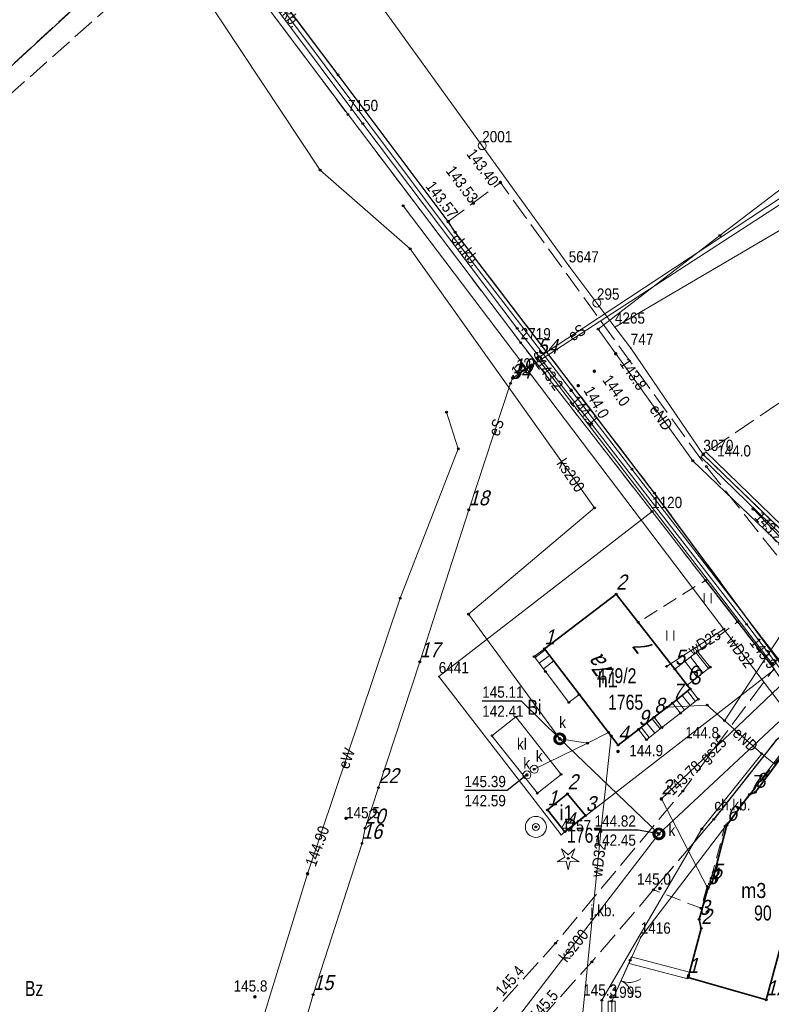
# Model space of a CAD drawing. Header units: metres. Extents: x 5548743 to 5556416, y 5707500 to 5714000.
# Tile 210 of 244: x 5554307 to 5554382, y 5710603 to 5710701. Entities that reach past the tile are written whole.
import ezdxf
from ezdxf.enums import TextEntityAlignment as Align

# ---------------------------------------------------------------- set-up
doc = ezdxf.new("R2010")
doc.units = ezdxf.units.M
for name, pattern in [('1.5_0.75', [2.25, 1.5, -0.75]), ('2.25_0.75', [3, 2.25, -0.75]), ('219-1000', [0]), ('otob_1000', [0])]:
    doc.linetypes.add(name, pattern=pattern)
doc.layers.get('0').update_dxf_attribs({"color": 2, "lineweight": 5})
doc.styles.get("Standard").update_dxf_attribs({"font": 'Working1250', "width": 0.75})
doc.linetypes.add('902-1000', pattern='A,5,0,[1,ksztalty.shx,S=1,R=0,X=0,Y=0],5', length=10)
doc.linetypes.add('otdn_1000', pattern='A,7,0,[21,ksztalty.shx,S=0.7,R=0,X=0,Y=0]', length=7)

# ---------------------------------------------------------------- blocks, each defined once
blk = doc.blocks.new('PUNKTBUD')
at = {"color": 0}
blk.add_circle((0, 0), 0.09, dxfattribs=at)
blk = doc.blocks.new('203')
at = {"linetype": 'Continuous', "lineweight": 0}
h = blk.add_hatch(color=0, dxfattribs=at)
edge = h.paths.add_edge_path()
edge.add_arc((0, 0), 0.09, 0, 360)
blk = doc.blocks.new('202')
at = {"color": 0, "linetype": 'Continuous', "lineweight": 0}
blk.add_circle((0, 0), 0.4, dxfattribs=at)
blk = doc.blocks.new('OK02')
at = {"color": 0, "linetype": 'Continuous', "lineweight": 0}
for centre, start, end in [((-2, 0), 0, 60), ((2, 0), 120, 180)]:
    blk.add_arc(centre, 2, start, end, dxfattribs=at)
blk = doc.blocks.new('PW01')
at = {"linetype": 'Continuous', "lineweight": 13}
h = blk.add_hatch(color=0, dxfattribs=at)
edge = h.paths.add_edge_path()
edge.add_arc((0, 0), 0.18, 0, 360)
blk = doc.blocks.new('US22')
at = {"color": 0, "linetype": 'Continuous', "lineweight": 0}
blk.add_circle((0, 0), 0.4, dxfattribs=at)
blk = doc.blocks.new('US13')
at = {"color": 0, "linetype": 'Continuous', "lineweight": 13}
for radius in [1.05, 0.35]:
    blk.add_circle((0, 0), radius, dxfattribs=at)
blk = doc.blocks.new('OP011')
at = {"linetype": 'Continuous', "lineweight": 13}
h = blk.add_hatch(color=0, dxfattribs=at)
edge = h.paths.add_edge_path()
edge.add_arc((0, 0), 0.1, 0, 360)
at = {"color": 0, "linetype": 'Continuous', "lineweight": 13}
for p, q in [((-1.099, -0.357), (-0.324, 0.105)), ((-0.324, 0.105), (-0.679, 0.935)), ((-0.679, 0.935), (0, 0.341)), ((0, 0.341), (0.679, 0.935)), ((0.679, 0.935), (0.324, 0.105)), ((0.324, 0.105), (1.099, -0.357)), ((-0.2, -0.275), (-1.099, -0.357)), ((-0.2, -0.275), (0, -1.155)), ((0, -1.155), (0.2, -0.275)), ((1.099, -0.357), (0.2, -0.275))]:
    blk.add_line(p, q, dxfattribs=at)
blk = doc.blocks.new('TU04')
at = {"color": 0, "linetype": 'Continuous', "lineweight": 13}
for p, q in [((0, 0), (0, 1)), ((0.7, 0), (0.7, 1))]:
    blk.add_line(p, q, dxfattribs=at)
blk = doc.blocks.new('PIKIETAW1891')
at = {"color": 0}
blk.add_circle((0, 0), 0.09, dxfattribs=at)

msp = doc.modelspace()

# ---------------------------------------------------------------- linework, layer by layer
at = {"layer": '218-kontur użytku gruntowego', "color": 3, "linetype": 'CONTINUOUS', "lineweight": 18, "flags": 128}
for points in [[(5554352.9, 5710688.77), (5554333.82, 5710715.22)], [(5554320.22, 5710710.07), (5554301.85, 5710693.16)], [(5554339.47, 5710691.89), (5554326.52, 5710709.16)], [(5554326.52, 5710709.16), (5554339.47, 5710691.89)], [(5554413.74, 5710698.54), (5554366.18, 5710670.62)], [(5554356.75, 5710669.05), (5554339.47, 5710691.89)], [(5554339.47, 5710691.89), (5554356.75, 5710669.05)], [(5554361.56, 5710676.75), (5554352.9, 5710688.77)], [(5554364.38, 5710673.02), (5554361.56, 5710676.75)], [(5554366.18, 5710670.62), (5554364.38, 5710673.02)], [(5554366.18, 5710670.62), (5554367.77, 5710668.5)], [(5554367.77, 5710668.5), (5554366.18, 5710670.62)], [(5554369.9, 5710652.17), (5554356.75, 5710669.05)], [(5554356.75, 5710669.05), (5554369.9, 5710652.17)], [(5554367.77, 5710668.5), (5554375.03, 5710657.88)], [(5554375.03, 5710657.88), (5554367.77, 5710668.5)], [(5554375.03, 5710657.88), (5554384.19, 5710648.99)], [(5554384.19, 5710648.99), (5554375.03, 5710657.88)], [(5554369.9, 5710652.17), (5554348.55, 5710635.64)], [(5554348.55, 5710635.64), (5554369.9, 5710652.17)], [(5554382.14, 5710636.36), (5554369.9, 5710652.17)], [(5554369.9, 5710652.17), (5554382.14, 5710636.36)], [(5554360.79, 5710619.82), (5554382.14, 5710636.36)], [(5554382.14, 5710636.36), (5554360.79, 5710619.82)], [(5554348.55, 5710635.64), (5554360.79, 5710619.82)], [(5554360.79, 5710619.82), (5554348.55, 5710635.64)], [(5554385.57, 5710631.55), (5554368.76, 5710609.58)], [(5554368.76, 5710609.58), (5554385.57, 5710631.55)], [(5554368.76, 5710609.58), (5554365.86, 5710603.16)], [(5554365.86, 5710603.16), (5554368.76, 5710609.58)], [(5554365.86, 5710603.16), (5554365.87, 5710594.06)], [(5554365.87, 5710594.06), (5554365.86, 5710603.16)]]:
    msp.add_lwpolyline(points, dxfattribs=at)
at = {"layer": '219-działka ewidencyjna', "color": 7, "linetype": '219-1000', "lineweight": 18, "flags": 128}
for points in [[(5554333.82, 5710715.22), (5554352.9, 5710688.77)], [(5554320.22, 5710710.07), (5554301.85, 5710693.16)], [(5554326.52, 5710709.16), (5554339.47, 5710691.89)], [(5554413.74, 5710698.54), (5554366.18, 5710670.62)], [(5554339.47, 5710691.89), (5554356.75, 5710669.05)], [(5554352.9, 5710688.77), (5554361.56, 5710676.75)], [(5554361.56, 5710676.75), (5554364.38, 5710673.02)], [(5554364.38, 5710673.02), (5554366.18, 5710670.62)], [(5554366.18, 5710670.62), (5554367.77, 5710668.5)], [(5554356.75, 5710669.05), (5554369.9, 5710652.17)], [(5554367.77, 5710668.5), (5554375.03, 5710657.88)], [(5554375.03, 5710657.88), (5554384.19, 5710648.99)], [(5554369.9, 5710652.17), (5554348.55, 5710635.64)], [(5554369.9, 5710652.17), (5554382.14, 5710636.36)], [(5554382.14, 5710636.36), (5554360.79, 5710619.82)], [(5554348.55, 5710635.64), (5554360.79, 5710619.82)], [(5554385.57, 5710631.55), (5554368.76, 5710609.58)], [(5554368.76, 5710609.58), (5554365.86, 5710603.16)], [(5554365.86, 5710603.16), (5554365.87, 5710594.06)]]:
    msp.add_lwpolyline(points, dxfattribs=at)
at = {"layer": '312-budynek ewidencyjny', "color": 7, "linetype": 'CONTINUOUS', "lineweight": 35, "flags": 128}
for points in [[(5554359.13, 5710638.42), (5554366.32, 5710643.9)], [(5554366.32, 5710643.9), (5554372.18, 5710636.4)], [(5554366.51, 5710628.79), (5554359.13, 5710638.42)], [(5554372.18, 5710636.4), (5554373.43, 5710634.8)], [(5554373.73, 5710634.41), (5554371.93, 5710632.99)], [(5554373.43, 5710634.8), (5554373.73, 5710634.41)], [(5554371.93, 5710632.99), (5554370.11, 5710631.57)], [(5554370.11, 5710631.57), (5554368.54, 5710630.36)], [(5554368.54, 5710630.36), (5554366.51, 5710628.79)], [(5554380.23, 5710624.06), (5554382.63, 5710627.28)], [(5554379.66, 5710623.86), (5554380.23, 5710624.06)], [(5554359.44, 5710622.3), (5554361.45, 5710623.92)], [(5554361.45, 5710623.92), (5554363.25, 5710621.73)], [(5554377.4, 5710620.76), (5554379.66, 5710623.86)], [(5554361.18, 5710620.12), (5554359.44, 5710622.3)], [(5554363.25, 5710621.73), (5554361.18, 5710620.12)], [(5554375.88, 5710614.98), (5554377.4, 5710620.76)], [(5554385.31, 5710618.07), (5554381.32, 5710603.3)], [(5554374.62, 5710611.35), (5554375.51, 5710614.57)], [(5554375.51, 5710614.57), (5554375.88, 5710614.98)], [(5554374.83, 5710610.45), (5554374.62, 5710611.35)], [(5554373.51, 5710605.54), (5554374.83, 5710610.45)], [(5554381.32, 5710603.3), (5554373.51, 5710605.54)]]:
    msp.add_lwpolyline(points, dxfattribs=at)
at = {"layer": '352-schody', "color": 7, "linetype": 'CONTINUOUS', "lineweight": 18, "flags": 128}
for points in [[(5554359.13, 5710638.42), (5554362.61, 5710633.84), (5554361.58, 5710633.06), (5554359.24, 5710636.14), (5554358.09, 5710637.64)], [(5554359.13, 5710638.42), (5554362.61, 5710633.84), (5554361.58, 5710633.06), (5554359.24, 5710636.14), (5554358.09, 5710637.64)], [(5554372.18, 5710636.4), (5554374.46, 5710638.17), (5554375.71, 5710636.58), (5554373.43, 5710634.8)], [(5554372.18, 5710636.4), (5554374.46, 5710638.17), (5554375.71, 5710636.58), (5554373.43, 5710634.8)], [(5554373.73, 5710634.41), (5554371.93, 5710632.99), (5554372.74, 5710631.99), (5554374.53, 5710633.38)], [(5554373.73, 5710634.41), (5554371.93, 5710632.99), (5554372.74, 5710631.99), (5554374.53, 5710633.38)], [(5554370.11, 5710631.57), (5554370.88, 5710630.54), (5554369.34, 5710629.33), (5554368.54, 5710630.36)], [(5554370.11, 5710631.57), (5554370.88, 5710630.54), (5554369.34, 5710629.33), (5554368.54, 5710630.36)]]:
    msp.add_lwpolyline(points, close=True, dxfattribs=at)
for points in [[(5554359.206, 5710638.319), (5554358.175, 5710637.529)], [(5554375.533, 5710636.442), (5554374.293, 5710638.041)], [(5554359.63, 5710637.762), (5554358.601, 5710636.973)], [(5554360.053, 5710637.205), (5554359.027, 5710636.418)], [(5554374.43, 5710635.58), (5554373.187, 5710637.182)], [(5554374.981, 5710636.011), (5554373.74, 5710637.611)], [(5554373.455, 5710634.193), (5554374.254, 5710633.165)], [(5554372.356, 5710633.326), (5554373.148, 5710632.307)], [(5554372.906, 5710633.76), (5554373.701, 5710632.736)], [(5554370.166, 5710629.979), (5554369.366, 5710630.997)], [(5554370.716, 5710630.411), (5554369.92, 5710631.424)], [(5554369.615, 5710629.546), (5554368.811, 5710630.569)]]:
    msp.add_lwpolyline(points, dxfattribs=at)
at = {"layer": 'brama', "color": 7, "linetype": 'otob_1000', "lineweight": 18, "flags": 128}
msp.add_lwpolyline([(5554367.71, 5710607.26), (5554365.86, 5710603.16)], dxfattribs=at)
at = {"layer": 'chodnik', "color": 7, "linetype": '1.5_0.75', "lineweight": 18, "flags": 128}
for points in [[(5554323.63, 5710713.31), (5554326.52, 5710709.16), (5554339.47, 5710691.89), (5554356.75, 5710669.05), (5554369.9, 5710652.17), (5554375.24, 5710645.27), (5554382.14, 5710636.36), (5554385.57, 5710631.55), (5554417.28, 5710586.85), (5554420.33, 5710583.2), (5554421.57, 5710584.7), (5554394.12, 5710621.57), (5554370.14, 5710654.01), (5554350.19, 5710680.11), (5554349.5, 5710681.17), (5554338.47, 5710695.86), (5554328.36, 5710709.29), (5554324.94, 5710714.22)], [(5554385.45, 5710631.74), (5554382.32, 5710629.27), (5554376.07, 5710621.36), (5554370.04, 5710614.3), (5554374.8, 5710612.46), (5554375.43, 5710614.64), (5554375.66, 5710614.9), (5554377.2, 5710620.69), (5554382.96, 5710627.88), (5554383.57, 5710628.42), (5554386.3, 5710630.51)]]:
    msp.add_lwpolyline(points, close=True, dxfattribs=at)
at = {"layer": 'inny obiekt trwale związany z budynkiem (powierzchnia)', "color": 7, "linetype": 'CONTINUOUS', "lineweight": 18, "flags": 128}
msp.add_lwpolyline([(5554370.11, 5710631.57), (5554371.93, 5710632.99), (5554372.74, 5710631.99), (5554370.88, 5710630.54)], close=True, dxfattribs=at)
at = {"layer": 'jezdnia', "color": 7, "linetype": '2.25_0.75', "lineweight": 18, "flags": 128}
for points in [[(5554531.77, 5710743.2), (5554510.73, 5710729.75), (5554475.99, 5710709.85), (5554447.06, 5710693.26), (5554443.23, 5710699.15), (5554462.23, 5710712.32), (5554460.21, 5710715.22), (5554440.32, 5710701.85), (5554425.74, 5710692.16), (5554418.39, 5710702.98), (5554417.67, 5710704.05), (5554413.74, 5710698.54), (5554422.18, 5710685.91), (5554422.24, 5710683.26), (5554414.67, 5710678.37), (5554411.17, 5710678.91), (5554409.54, 5710677.7), (5554408.06, 5710674.21), (5554399.4, 5710668.24), (5554396.78, 5710667.91), (5554395.38, 5710669.36), (5554394.89, 5710669.03), (5554395.46, 5710668.22), (5554394.01, 5710667.3), (5554393.51, 5710668.1), (5554393.08, 5710667.81), (5554391.94, 5710669.33), (5554375.03, 5710657.88), (5554384.19, 5710648.99), (5554388.23, 5710645.06), (5554389.36, 5710643.96), (5554394.67, 5710650.04), (5554402.1, 5710659.1), (5554430.11, 5710677.61), (5554434.38, 5710680.2), (5554449.14, 5710687.47), (5554480.13, 5710704.87), (5554485.07, 5710707.73), (5554505.9, 5710719.35), (5554533.93, 5710737.49), (5554534.71, 5710737.99), (5554534.52, 5710738.29), (5554532.01, 5710742.81)], [(5554301.85, 5710693.16), (5554292.3, 5710689.13), (5554254.5, 5710663.27), (5554248.46, 5710659.61), (5554238.59, 5710659.21), (5554238.16, 5710658.89), (5554210.82, 5710653.42), (5554209.98, 5710652.89), (5554186.31, 5710645.2), (5554184.85, 5710648.22), (5554181.77, 5710647.6), (5554188.11, 5710636.06), (5554192.45, 5710624.62), (5554196.75, 5710614.47), (5554199.98, 5710605.48), (5554201.06, 5710598.18), (5554202.16, 5710595.91), (5554204.18, 5710588.07), (5554205.19, 5710575.45), (5554196.05, 5710573.4), (5554196.73, 5710569.34), (5554205.49, 5710570.89), (5554205.74, 5710548.57), (5554207.82, 5710529.44), (5554209.66, 5710527.33), (5554211.93, 5710531.51), (5554213.38, 5710532.79), (5554212.56, 5710534.54), (5554210.79, 5710540.34), (5554209.77, 5710544.79), (5554209.22, 5710548.85), (5554209.36, 5710553.78), (5554209.26, 5710567.2), (5554209.62, 5710574.22), (5554206.5, 5710592.93), (5554206.37, 5710595.74), (5554204.7, 5710599.72), (5554203.12, 5710605.81), (5554199.26, 5710616.56), (5554196.26, 5710624.04), (5554188.34, 5710640.83), (5554209.52, 5710647.69), (5554216.14, 5710651.7), (5554224.25, 5710653.14), (5554234.37, 5710653.94), (5554239.58, 5710654.68), (5554250.58, 5710657.15), (5554273.59, 5710672.98), (5554292.99, 5710686.06), (5554292.97, 5710687.18), (5554302.79, 5710691.35), (5554323.51, 5710709.75), (5554326.52, 5710709.16), (5554323.63, 5710713.31), (5554320.22, 5710710.07)], [(5554421.57, 5710584.7), (5554429.47, 5710584.39), (5554420.55, 5710596.74), (5554419.6, 5710598.38), (5554414.27, 5710606.27), (5554412.85, 5710607.28), (5554397.95, 5710627.83), (5554396.98, 5710629.38), (5554375.33, 5710656.67), (5554354.72, 5710685.09), (5554349.5, 5710681.17), (5554350.19, 5710680.11), (5554370.14, 5710654.01), (5554394.12, 5710621.57)], [(5554346.65, 5710588.04), (5554363.88, 5710607.09), (5554376.07, 5710621.36), (5554382.32, 5710629.27), (5554385.45, 5710631.74), (5554382.08, 5710636.42), (5554372.97, 5710624.19), (5554360.24, 5710608.96), (5554344.48, 5710591.49)]]:
    msp.add_lwpolyline(points, close=True, dxfattribs=at)
at = {"layer": 'krawężnik', "color": 7, "linetype": 'CONTINUOUS', "lineweight": 25, "flags": 128}
for points in [[(5554421.57, 5710584.7), (5554394.12, 5710621.57), (5554370.14, 5710654.01), (5554350.19, 5710680.11), (5554349.5, 5710681.17), (5554338.47, 5710695.86), (5554328.36, 5710709.29), (5554324.94, 5710714.22)], [(5554385.32, 5710631.64), (5554382.32, 5710629.27), (5554376.07, 5710621.36)]]:
    msp.add_lwpolyline(points, dxfattribs=at)
at = {"layer": 'ogrodzenie trwałe', "color": 7, "linetype": '902-1000', "lineweight": 25, "flags": 128}
msp.add_lwpolyline([(5554375.24, 5710645.27), (5554382.14, 5710636.36)], dxfattribs=at)
at = {"layer": 'osadnik  szambo', "color": 34, "linetype": 'CONTINUOUS', "lineweight": 18, "flags": 128}
msp.add_lwpolyline([(5554356.26, 5710631.6), (5554360.79, 5710625.86), (5554358.42, 5710623.98), (5554353.88, 5710629.73)], close=True, dxfattribs=at)
at = {"layer": 'przewód elektroenergetyczny podziemny', "color": 1, "linetype": 'CONTINUOUS', "lineweight": 18, "flags": 128}
for points in [[(5554618.42, 5710600.52), (5554598.73, 5710590.31), (5554584.04, 5710584.65), (5554571.96, 5710604.65), (5554563.95, 5710617.02), (5554555.71, 5710632), (5554544.41, 5710649.74), (5554530.65, 5710671.55), (5554500.98, 5710648.51), (5554494.46, 5710639.26), (5554478.56, 5710631.87), (5554474.37, 5710637.47), (5554472.16, 5710639.32), (5554454.55, 5710639.85), (5554436.48, 5710638.4), (5554421.46, 5710637.45), (5554399.02, 5710633.03), (5554394.66, 5710637.51), (5554388.71, 5710642.51), (5554381.93, 5710636.93), (5554358.42, 5710667.49), (5554395.08, 5710691.67), (5554394, 5710693.59), (5554393.59, 5710693.48)], [(5554392.14, 5710691.22), (5554392.15, 5710691.03), (5554391.97, 5710688.88), (5554355.95, 5710665.53), (5554355.74, 5710664.99), (5554351.55, 5710652.33), (5554346.65, 5710637.12), (5554342.51, 5710624.53), (5554341.18, 5710620.48), (5554340.87, 5710618.96), (5554335.97, 5710603.82), (5554331.9, 5710589.54), (5554327.45, 5710590)], [(5554391.95, 5710691.47), (5554389.38, 5710689.5), (5554383.13, 5710684.67), (5554376.68, 5710679.78), (5554364.5, 5710670.42), (5554373.97, 5710657.23), (5554383.64, 5710647.97), (5554395.47, 5710637.35), (5554396.74, 5710637.56)], [(5554349.33, 5710662.1), (5554350.51, 5710658.43), (5554344.7, 5710643.48), (5554335.42, 5710615.91), (5554327.45, 5710590)], [(5554380.87, 5710627.93), (5554375.42, 5710632.8), (5554371.38, 5710632.57)], [(5554393.05, 5710564.09), (5554391.96, 5710563.37), (5554388.89, 5710564.78), (5554371.69, 5710584.28), (5554364.73, 5710593.96), (5554364.87, 5710603.25), (5554374.89, 5710620.4), (5554380.87, 5710627.93)], [(5554380.87, 5710627.93), (5554382.27, 5710626.8)]]:
    msp.add_lwpolyline(points, dxfattribs=at)
at = {"layer": 'przewód gazowy', "color": 40, "linetype": 'CONTINUOUS', "lineweight": 18, "flags": 128}
for points in [[(5554416.65, 5710602.98), (5554403.23, 5710621.54), (5554402.92, 5710621.89), (5554404.12, 5710624.84), (5554404.47, 5710625.68), (5554397.07, 5710636.48), (5554396.18, 5710636.85), (5554393.21, 5710638.9), (5554390.23, 5710641.85), (5554387.51, 5710644.56), (5554380.01, 5710652.42)], [(5554375.47, 5710614.43), (5554370.83, 5710623.4), (5554390.23, 5710641.85)]]:
    msp.add_lwpolyline(points, dxfattribs=at)
at = {"layer": 'przewód kanalizacyjny', "color": 34, "linetype": 'CONTINUOUS', "lineweight": 18, "flags": 128}
for points in [[(5554370.58, 5710619.9), (5554360.66, 5710629.41), (5554351.54, 5710641.89), (5554364.14, 5710652.52), (5554345.69, 5710678.45), (5554336.68, 5710686.33), (5554322.89, 5710707.12)], [(5554370.58, 5710619.9), (5554382.57, 5710631.07), (5554403.43, 5710635.81), (5554416, 5710639.07), (5554432.9, 5710640.5), (5554438.66, 5710640.62), (5554449.24, 5710641.66), (5554452.5, 5710638.61)], [(5554363.44, 5710628.98), (5554365.54, 5710630.06)], [(5554358.11, 5710626.37), (5554363.44, 5710628.98)], [(5554363.44, 5710628.98), (5554360.66, 5710629.41)], [(5554370.58, 5710619.9), (5554356.3, 5710601.32), (5554357.34, 5710585.77)]]:
    msp.add_lwpolyline(points, dxfattribs=at)
at = {"layer": 'przewód telekomunikacyjny podziemny', "color": 30, "linetype": 'CONTINUOUS', "lineweight": 18, "flags": 128}
for points in [[(5554446.39, 5710546), (5554438, 5710558.61), (5554420.23, 5710583.63), (5554400.56, 5710611.46), (5554390.86, 5710625.65), (5554379.37, 5710640.87), (5554363.85, 5710660.95), (5554356.41, 5710670.49), (5554340.96, 5710690.97), (5554324.08, 5710713.52), (5554322.07, 5710717.37), (5554318.83, 5710725.14), (5554317.4, 5710729.49), (5554313.96, 5710747.36), (5554310.1, 5710767.3), (5554307.07, 5710783.72), (5554304.42, 5710793.03), (5554300.46, 5710804.82), (5554292.87, 5710822.58)], [(5554463.96, 5710526.5), (5554462.85, 5710526.03), (5554461.35, 5710526.43), (5554450.63, 5710541.17), (5554432.61, 5710568.64), (5554418.97, 5710587.2), (5554405.21, 5710606.55), (5554390.24, 5710627.44), (5554367.89, 5710656.4), (5554350.5, 5710678.99), (5554328.33, 5710708.59)]]:
    msp.add_lwpolyline(points, dxfattribs=at)
at = {"layer": 'przewód wodociągowy', "color": 5, "linetype": 'CONTINUOUS', "lineweight": 18, "flags": 128}
for points in [[(5554345, 5710682.76), (5554390.29, 5710622.94), (5554388.07, 5710620.49)], [(5554377.15, 5710631.23), (5554386.65, 5710645.71), (5554399.27, 5710656.58), (5554403.77, 5710657.38), (5554415.21, 5710661.72), (5554429.7, 5710661.89), (5554435.32, 5710663.34), (5554432.33, 5710672.68), (5554432.2, 5710673.29)], [(5554371.36, 5710636.66), (5554377.07, 5710640.4)], [(5554362.09, 5710570.64), (5554361.46, 5710586.88), (5554364.78, 5710620.13), (5554365.8, 5710629.72)]]:
    msp.add_lwpolyline(points, dxfattribs=at)
at = {"layer": 'rzedna-Atr2', "color": 7, "flags": 128}
for points in [[(5554360.66, 5710629.41), (5554356.84, 5710633.18), (5554352.9, 5710633.18)], [(5554357.37, 5710625.8), (5554355.41, 5710624.23), (5554351.127, 5710624.23)], [(5554370.58, 5710619.9), (5554368.52, 5710620.28), (5554364.142, 5710620.28)]]:
    msp.add_lwpolyline(points, dxfattribs=at)
at = {"layer": 'studnia kanalizacyjna', "color": 34, "linetype": 'CONTINUOUS', "lineweight": 18, "flags": 128}
for points in [[(5554361.16, 5710629.43), (5554361.16, 5710629.33), (5554361.13, 5710629.23), (5554361.07, 5710629.13), (5554361, 5710629.05), (5554360.92, 5710628.99), (5554360.82, 5710628.94), (5554360.72, 5710628.92), (5554360.62, 5710628.91), (5554360.52, 5710628.93), (5554360.42, 5710628.98), (5554360.34, 5710629.04), (5554360.27, 5710629.12), (5554360.21, 5710629.2), (5554360.18, 5710629.3), (5554360.16, 5710629.4), (5554360.17, 5710629.5), (5554360.2, 5710629.6), (5554360.26, 5710629.7), (5554360.32, 5710629.78), (5554360.4, 5710629.84), (5554360.5, 5710629.89), (5554360.6, 5710629.91), (5554360.7, 5710629.92), (5554360.8, 5710629.9), (5554360.9, 5710629.85), (5554360.98, 5710629.79), (5554361.06, 5710629.71), (5554361.12, 5710629.63), (5554361.15, 5710629.53)], [(5554371.08, 5710619.91), (5554371.08, 5710619.81), (5554371.05, 5710619.71), (5554370.99, 5710619.62), (5554370.92, 5710619.54), (5554370.84, 5710619.47), (5554370.75, 5710619.42), (5554370.65, 5710619.4), (5554370.55, 5710619.4), (5554370.45, 5710619.41), (5554370.34, 5710619.46), (5554370.26, 5710619.52), (5554370.19, 5710619.6), (5554370.13, 5710619.69), (5554370.1, 5710619.79), (5554370.08, 5710619.89), (5554370.09, 5710619.99), (5554370.12, 5710620.09), (5554370.18, 5710620.18), (5554370.25, 5710620.26), (5554370.33, 5710620.32), (5554370.42, 5710620.37), (5554370.52, 5710620.4), (5554370.62, 5710620.4), (5554370.72, 5710620.38), (5554370.82, 5710620.33), (5554370.91, 5710620.28), (5554370.98, 5710620.2), (5554371.04, 5710620.11), (5554371.07, 5710620.01)]]:
    msp.add_lwpolyline(points, close=True, dxfattribs=at)
at = {"layer": 'trawnik', "color": 7, "linetype": '1.5_0.75', "lineweight": 18, "flags": 128}
msp.add_lwpolyline([(5554368.52, 5710641.09), (5554372.18, 5710636.4), (5554374.46, 5710638.17), (5554378.46, 5710641.11), (5554375.24, 5710645.27)], close=True, dxfattribs=at)
at = {"layer": 'ściana oporowa (linia)', "color": 0, "linetype": 'otdn_1000', "lineweight": 18}
for p, q in [((5554374.786, 5710657.629), (5554375.03, 5710657.88)), ((5554374.786, 5710657.629), (5554383.946, 5710648.739)), ((5554367.621, 5710606.922), (5554367.71, 5710607.26)), ((5554367.621, 5710606.922), (5554373.471, 5710605.392)), ((5554373.471, 5710605.392), (5554373.56, 5710605.73)), ((5554366.21, 5710603.16), (5554365.86, 5710603.16)), ((5554366.244, 5710594.201), (5554366.21, 5710603.16))]:
    msp.add_line(p, q, dxfattribs=at)
at = {"layer": 'ściana oporowa (linia)', "color": 0, "lineweight": 18}
for p, q in [((5554375.274, 5710658.131), (5554375.03, 5710657.88)), ((5554375.274, 5710658.131), (5554384.434, 5710649.241)), ((5554367.799, 5710607.598), (5554367.71, 5710607.26)), ((5554367.799, 5710607.598), (5554373.649, 5710606.068)), ((5554373.649, 5710606.068), (5554373.56, 5710605.73)), ((5554365.496, 5710593.919), (5554365.51, 5710603.16)), ((5554365.51, 5710603.16), (5554365.86, 5710603.16))]:
    msp.add_line(p, q, dxfattribs=at)

# ---------------------------------------------------------------- block references
at = {"layer": '202-punkt graniczny', "color": 7, "linetype": 'CONTINUOUS', "lineweight": 18}
for p in [(5554352.9, 5710688.77), (5554364.38, 5710673.02)]:
    msp.add_blockref('202', p, dxfattribs=at)
at = {"layer": '203-punkt graniczny', "color": 7, "linetype": 'CONTINUOUS', "lineweight": 18}
for p in [(5554339.47, 5710691.89), (5554361.56, 5710676.75), (5554366.18, 5710670.62), (5554356.75, 5710669.05), (5554367.77, 5710668.5), (5554375.03, 5710657.88), (5554369.9, 5710652.17), (5554348.55, 5710635.64), (5554360.79, 5710619.82), (5554368.76, 5710609.58), (5554365.86, 5710603.16)]:
    msp.add_blockref('203', p, dxfattribs=at)
at = {"layer": 'brama', "color": 7, "linetype": 'CONTINUOUS', "lineweight": 18, "rotation": 245.714}
msp.add_blockref('OK02', (5554366.785, 5710605.21), dxfattribs=at)
at = {"layer": 'drzewo iglaste', "color": 94, "linetype": 'CONTINUOUS', "lineweight": 18}
msp.add_blockref('OP011', (5554361.5, 5710617.46), dxfattribs=at)
at = {"layer": 'pikieta naturalna', "color": 7, "linetype": 'CONTINUOUS', "lineweight": 13}
for p in [(5554366.26, 5710667.95), (5554364.12, 5710666.2), (5554361.8, 5710664.29), (5554362.51, 5710664.76), (5554375.03, 5710657.88), (5554376.58, 5710629.67), (5554366.49, 5710628.15), (5554339.27, 5710621.46), (5554370.68, 5710614.44), (5554330.15, 5710603.6), (5554365.78, 5710603.59)]:
    msp.add_blockref('PW01', p, dxfattribs=at)
at = {"layer": 'pikieta sztuczna', "color": 7, "linetype": 'CONTINUOUS', "lineweight": 13}
for p in [(5554354.72, 5710685.09), (5554352.02, 5710683.02), (5554349.5, 5710681.17)]:
    msp.add_blockref('PW01', p, dxfattribs=at)
at = {"layer": 'Punkt budynku', "color": 5, "linetype": 'CONTINUOUS', "lineweight": 13}
for p in [(5554366.32, 5710643.9), (5554359.13, 5710638.42), (5554374.46, 5710638.17), (5554358.09, 5710637.64), (5554359.24, 5710636.14), (5554372.18, 5710636.4), (5554375.71, 5710636.58), (5554373.43, 5710634.8), (5554362.61, 5710633.84), (5554373.73, 5710634.41), (5554361.58, 5710633.06), (5554371.93, 5710632.99), (5554374.53, 5710633.38), (5554372.74, 5710631.99), (5554370.11, 5710631.57), (5554368.54, 5710630.36), (5554370.88, 5710630.54), (5554369.34, 5710629.33), (5554366.51, 5710628.79), (5554361.45, 5710623.92), (5554380.23, 5710624.06), (5554379.66, 5710623.86), (5554359.44, 5710622.3), (5554363.25, 5710621.73), (5554361.18, 5710620.12), (5554377.4, 5710620.76), (5554375.51, 5710614.57), (5554375.88, 5710614.98), (5554374.62, 5710611.35), (5554374.83, 5710610.45), (5554373.51, 5710605.54), (5554381.32, 5710603.3)]:
    msp.add_blockref('PUNKTBUD', p, dxfattribs=at)
at = {"layer": 'Punkt roboczy BDOT GESUT K1', "color": 6, "linetype": 'CONTINUOUS', "lineweight": 18}
for p in [(5554338.47, 5710695.86), (5554338.47, 5710695.86), (5554339.47, 5710691.89), (5554340.96, 5710690.97), (5554336.68, 5710686.33), (5554354.72, 5710685.09), (5554354.72, 5710685.09), (5554352.02, 5710683.02), (5554345, 5710682.76), (5554349.5, 5710681.17), (5554349.5, 5710681.17), (5554349.5, 5710681.17), (5554349.5, 5710681.17), (5554350.19, 5710680.11), (5554350.19, 5710680.11), (5554350.19, 5710680.11), (5554376.68, 5710679.78), (5554345.69, 5710678.45), (5554350.5, 5710678.99), (5554356.41, 5710670.49), (5554364.5, 5710670.42), (5554356.75, 5710669.05), (5554358.42, 5710667.49), (5554358.42, 5710667.49), (5554366.26, 5710667.95), (5554355.95, 5710665.53), (5554355.95, 5710665.53), (5554364.12, 5710666.2), (5554355.74, 5710664.99), (5554362.51, 5710664.76), (5554361.8, 5710664.29), (5554349.33, 5710662.1), (5554363.85, 5710660.95), (5554350.51, 5710658.43), (5554375.03, 5710657.88), (5554375.03, 5710657.88), (5554375.03, 5710657.88), (5554373.97, 5710657.23), (5554375.33, 5710656.67), (5554367.89, 5710656.4), (5554370.14, 5710654.01), (5554370.14, 5710654.01), (5554370.14, 5710654.01), (5554364.14, 5710652.52), (5554351.55, 5710652.33), (5554369.9, 5710652.17), (5554380.01, 5710652.42), (5554380.01, 5710652.42), (5554375.24, 5710645.27), (5554375.24, 5710645.27), (5554375.24, 5710645.27), (5554344.7, 5710643.48), (5554351.54, 5710641.89), (5554368.52, 5710641.09), (5554378.46, 5710641.11), (5554379.37, 5710640.87), (5554377.07, 5710640.4), (5554374.46, 5710638.17), (5554346.65, 5710637.12), (5554371.36, 5710636.66), (5554372.18, 5710636.4), (5554375.42, 5710632.8), (5554371.38, 5710632.57), (5554356.26, 5710631.6), (5554377.15, 5710631.23), (5554360.4, 5710629.84), (5554360.5, 5710629.89), (5554360.6, 5710629.91), (5554360.7, 5710629.92), (5554360.8, 5710629.9), (5554360.9, 5710629.85), (5554365.54, 5710630.06), (5554353.88, 5710629.73), (5554360.16, 5710629.4), (5554360.17, 5710629.5), (5554360.18, 5710629.3), (5554360.2, 5710629.6), (5554360.21, 5710629.2), (5554360.26, 5710629.7), (5554360.27, 5710629.12), (5554360.32, 5710629.78), (5554360.34, 5710629.04), (5554360.42, 5710628.98), (5554360.52, 5710628.93), (5554360.62, 5710628.91), (5554360.66, 5710629.41), (5554360.66, 5710629.41), (5554360.66, 5710629.41), (5554360.72, 5710628.92), (5554360.82, 5710628.94), (5554360.92, 5710628.99), (5554360.98, 5710629.79), (5554361, 5710629.05), (5554361.06, 5710629.71), (5554361.07, 5710629.13), (5554361.12, 5710629.63), (5554361.13, 5710629.23), (5554361.15, 5710629.53), (5554361.16, 5710629.43), (5554361.16, 5710629.33), (5554363.44, 5710628.98), (5554363.44, 5710628.98), (5554363.44, 5710628.98), (5554365.8, 5710629.72), (5554376.58, 5710629.67), (5554366.49, 5710628.15), (5554380.87, 5710627.93), (5554380.87, 5710627.93), (5554380.87, 5710627.93), (5554358.11, 5710626.37), (5554358.11, 5710626.37), (5554357.37, 5710625.8), (5554360.79, 5710625.86), (5554342.51, 5710624.53), (5554358.42, 5710623.98), (5554372.97, 5710624.19), (5554370.83, 5710623.4), (5554370.83, 5710623.4), (5554339.27, 5710621.46), (5554376.07, 5710621.36), (5554376.07, 5710621.36), (5554376.07, 5710621.36), (5554341.18, 5710620.48), (5554358.27, 5710620.6), (5554364.78, 5710620.13), (5554370.09, 5710619.99), (5554370.12, 5710620.09), (5554370.18, 5710620.18), (5554370.25, 5710620.26), (5554370.33, 5710620.32), (5554370.42, 5710620.37), (5554370.52, 5710620.4), (5554370.62, 5710620.4), (5554370.72, 5710620.38), (5554370.82, 5710620.33), (5554370.91, 5710620.28), (5554370.98, 5710620.2), (5554371.04, 5710620.11), (5554371.07, 5710620.01), (5554374.89, 5710620.4), (5554377.2, 5710620.69), (5554370.08, 5710619.89), (5554370.1, 5710619.79), (5554370.13, 5710619.69), (5554370.19, 5710619.6), (5554370.26, 5710619.52), (5554370.34, 5710619.46), (5554370.45, 5710619.41), (5554370.55, 5710619.4), (5554370.58, 5710619.9), (5554370.58, 5710619.9), (5554370.58, 5710619.9), (5554370.58, 5710619.9), (5554370.65, 5710619.4), (5554370.75, 5710619.42), (5554370.84, 5710619.47), (5554370.92, 5710619.54), (5554370.99, 5710619.62), (5554371.05, 5710619.71), (5554371.08, 5710619.91), (5554371.08, 5710619.81), (5554340.87, 5710618.96), (5554361.5, 5710617.46), (5554335.42, 5710615.91), (5554335.42, 5710615.91), (5554370.04, 5710614.3), (5554370.68, 5710614.44), (5554375.43, 5710614.64), (5554375.47, 5710614.43), (5554375.66, 5710614.9), (5554374.8, 5710612.46), (5554360.24, 5710608.96), (5554367.71, 5710607.26), (5554367.71, 5710607.26), (5554363.88, 5710607.09), (5554373.56, 5710605.73), (5554330.15, 5710603.6), (5554335.97, 5710603.82), (5554364.87, 5710603.25), (5554365.78, 5710603.59), (5554365.86, 5710603.16), (5554365.86, 5710603.16)]:
    msp.add_blockref('PIKIETAW1891', p, dxfattribs=at)
at = {"layer": 'rzedna', "color": 1, "linetype": 'CONTINUOUS', "lineweight": 18}
for p in [(5554358.42, 5710667.49), (5554355.95, 5710665.53), (5554381.93, 5710636.93), (5554335.42, 5710615.91)]:
    msp.add_blockref('PW01', p, dxfattribs=at)
at = {"layer": 'rzedna', "color": 40, "linetype": 'CONTINUOUS', "lineweight": 18}
for p in [(5554380.01, 5710652.42), (5554370.83, 5710623.4)]:
    msp.add_blockref('PW01', p, dxfattribs=at)
at = {"layer": 'rzedna', "color": 34, "linetype": 'CONTINUOUS', "lineweight": 18}
for p in [(5554360.66, 5710629.41), (5554357.37, 5710625.8), (5554370.58, 5710619.9)]:
    msp.add_blockref('PW01', p, dxfattribs=at)
at = {"layer": 'studnia zwykła', "color": 5, "linetype": 'CONTINUOUS', "lineweight": 18}
msp.add_blockref('US13', (5554358.27, 5710620.6), dxfattribs=at)
at = {"layer": 'trawnik', "color": 7, "linetype": 'CONTINUOUS', "lineweight": 18}
for p in [(5554375.119, 5710642.999), (5554371.369, 5710639.249)]:
    msp.add_blockref('TU04', p, dxfattribs=at)
at = {"layer": 'właz do komory lub kanału - okrągły', "color": 7, "linetype": 'CONTINUOUS', "lineweight": 18}
for p in [(5554360.66, 5710629.41), (5554357.37, 5710625.8), (5554358.11, 5710626.37), (5554370.58, 5710619.9)]:
    msp.add_blockref('US22', p, dxfattribs=at)

# ---------------------------------------------------------------- texts
at = {"layer": '202-punkt graniczny-Atr103', "color": 7, "width": 0.9}
for s, p in [('2001', (5554352.9, 5710688.77)), ('2001', (5554352.9, 5710688.77)), ('295', (5554364.38, 5710673.02)), ('295', (5554364.38, 5710673.02))]:
    msp.add_text(s, height=1.125, dxfattribs=at).set_placement(p, align=Align.BOTTOM_LEFT)
at = {"layer": '203-punkt graniczny-Atr103', "color": 7, "width": 0.9}
for s, p in [('7150', (5554339.47, 5710691.89)), ('7150', (5554339.47, 5710691.89)), ('5647', (5554361.56, 5710676.75)), ('5647', (5554361.56, 5710676.75)), ('4265', (5554366.18, 5710670.62)), ('4265', (5554366.18, 5710670.62)), ('2719', (5554356.75, 5710669.05)), ('2719', (5554356.75, 5710669.05)), ('747', (5554367.77, 5710668.5)), ('747', (5554367.77, 5710668.5)), ('3070', (5554375.03, 5710657.88)), ('3070', (5554375.03, 5710657.88)), ('1120', (5554369.9, 5710652.17)), ('1120', (5554369.9, 5710652.17)), ('6441', (5554348.55, 5710635.64)), ('6441', (5554348.55, 5710635.64)), ('4257', (5554360.79, 5710619.82)), ('4257', (5554360.79, 5710619.82)), ('1416', (5554368.76, 5710609.58)), ('1416', (5554368.76, 5710609.58)), ('1995', (5554365.86, 5710603.16)), ('1995', (5554365.86, 5710603.16))]:
    msp.add_text(s, height=1.125, dxfattribs=at).set_placement(p, align=Align.BOTTOM_LEFT)
at = {"layer": '210-oznaczenie konturu użytku gruntowego', "color": 3, "linetype": 'CONTINUOUS', "lineweight": 18, "width": 0.79}
for s, p in [('Bi', (5554357.43, 5710631.82)), ('Bz', (5554307.13, 5710603.68))]:
    msp.add_text(s, height=1.5, dxfattribs=at).set_placement(p)
at = {"layer": '211-numer działki ewidencyjnej', "color": 7, "linetype": 'CONTINUOUS', "lineweight": 18, "width": 0.79}
msp.add_text('479/2', height=1.5, dxfattribs=at).set_placement((5554364.37, 5710634.98))
at = {"layer": '238-Punkt adresowy budynku', "color": 7, "linetype": 'CONTINUOUS', "lineweight": 18, "oblique": 15, "width": 0.79}
msp.add_text('7', height=1.8, rotation=126.658, dxfattribs=at).set_placement((5554369.88, 5710638.94), align=Align.CENTER)
msp.add_text('7a', height=1.8, rotation=125.999, dxfattribs=at).set_placement((5554366.55, 5710636.55), align=Align.BOTTOM_LEFT)
at = {"layer": '312-oznaczenie budynku ewidencyjnego', "color": 7, "linetype": 'CONTINUOUS', "lineweight": 18, "width": 0.79}
for s, p in [('1765', (5554365.49, 5710633.83)), ('1767', (5554361.38, 5710620.52)), ('90', (5554380.11, 5710612.74))]:
    msp.add_text(s, height=1.5, dxfattribs=at).set_placement(p, align=Align.TOP_LEFT)
at = {"layer": '312-oznaczenie budynku ewidencyjnego-Atr117', "color": 7, "width": 0.9}
for s, p in [('h1', (5554365.46, 5710635.33)), ('i1', (5554361.34, 5710622.02)), ('m3', (5554380.08, 5710614.24))]:
    msp.add_text(s, height=1.5, dxfattribs=at).set_placement(p, align=Align.MIDDLE_CENTER)
at = {"layer": 'chodnik-Atr17', "color": 7, "width": 0.9}
for rotation, p in [(306.864, (5554331.75, 5710703.36)), (308.023, (5554349.7, 5710679.4))]:
    msp.add_text('ch.kb.', height=1.125, rotation=rotation, dxfattribs=at).set_placement(p)
msp.add_text('ch.kb.', height=1.125, dxfattribs=at).set_placement((5554377.94, 5710622.81), align=Align.MIDDLE_CENTER)
at = {"layer": 'jezdnia-Atr17', "color": 7, "width": 0.9}
msp.add_text('j.kb.', height=1.125, dxfattribs=at).set_placement((5554364.97, 5710612.23), align=Align.MIDDLE_CENTER)
at = {"layer": 'osadnik  szambo-Atr17', "color": 34, "width": 0.9}
msp.add_text('kl', height=1.125, dxfattribs=at).set_placement((5554356.38, 5710628.33))
at = {"layer": 'pikieta naturalna-Atr2', "color": 7, "width": 0.9}
for s, rotation, p in [('143.8', 303.811, (5554366.6, 5710666.99)), ('144.0', 305.9, (5554364.87, 5710665.31)), ('144.0', 300.01, (5554363.01, 5710664.29)), ('144.1', 311.666, (5554361.57, 5710663.13)), ('145.4', 48.536, (5554354.95, 5710603.56)), ('145.5', 48.407, (5554358.35, 5710601.13))]:
    msp.add_text(s, height=1.125, rotation=rotation, dxfattribs=at).set_placement(p)
for s, p in [('144.0', (5554376.41, 5710657.67)), ('144.8', (5554373.22, 5710629.47)), ('144.9', (5554367.62, 5710627.68)), ('145.5', (5554339.27, 5710621.46)), ('145.0', (5554368.4, 5710614.82)), ('145.8', (5554328.02, 5710604.12)), ('145.3', (5554363.01, 5710603.71))]:
    msp.add_text(s, height=1.125, dxfattribs=at).set_placement(p)
at = {"layer": 'pikieta sztuczna-Atr2', "color": 7, "width": 0.9}
for s, p in [('143.40', (5554351.26, 5710687.93)), ('143.53', (5554349.2, 5710686.23)), ('143.57', (5554347.18, 5710684.69))]:
    msp.add_text(s, height=1.125, rotation=306.901, dxfattribs=at).set_placement(p)
at = {"layer": 'przewód elektroenergetyczny podziemny-Atr1', "color": 1, "width": 0.9}
for s, rotation, p in [('eS', 32.094, (5554361.67, 5710669.63)), ('eND', 304.384, (5554370.05, 5710662.69)), ('eS', 70.369, (5554354.03, 5710659.8)), ('eND', 316.83, (5554378.25, 5710630.27)), ('eW', 70.095, (5554338.98, 5710626.5))]:
    msp.add_text(s, height=1.125, rotation=rotation, dxfattribs=at).set_placement(p, align=Align.MIDDLE_LEFT)
at = {"layer": 'przewód gazowy-Atr1', "color": 40, "width": 0.9}
msp.add_text('gs25', height=1.125, rotation=43.562, dxfattribs=at).set_placement((5554374.95, 5710627.32), align=Align.MIDDLE_LEFT)
at = {"layer": 'przewód kanalizacyjny-Atr1', "color": 34, "width": 0.9}
for rotation, p in [(304.124, (5554360.76, 5710657.28)), (304.124, (5554360.76, 5710657.28)), (51.134, (5554360.92, 5710607.32))]:
    msp.add_text('ks200', height=1.125, rotation=rotation, dxfattribs=at).set_placement(p, align=Align.MIDDLE_LEFT)
at = {"layer": 'przewód wodociągowy-Atr1', "color": 5, "width": 0.9}
for s, rotation, p in [('wD25', 31.946, (5554373.67, 5710638.18)), ('wD32', 305.823, (5554377.74, 5710639.52)), ('wD32', 82.985, (5554364.33, 5710615.61))]:
    msp.add_text(s, height=1.125, rotation=rotation, dxfattribs=at).set_placement(p, align=Align.MIDDLE_LEFT)
at = {"layer": 'Punkt budynku-Atr104', "color": 5, "oblique": 15, "width": 0.9}
for s, p in [('2', (5554366.32, 5710643.9)), ('1', (5554359.13, 5710638.42)), ('5', (5554372.18, 5710636.4)), ('6', (5554373.43, 5710634.8)), ('3', (5554373.73, 5710634.41)), ('7', (5554371.93, 5710632.99)), ('8', (5554370.11, 5710631.57)), ('9', (5554368.54, 5710630.36)), ('4', (5554366.51, 5710628.79)), ('8', (5554380.23, 5710624.06)), ('2', (5554361.45, 5710623.92)), ('7', (5554379.66, 5710623.86)), ('1', (5554359.44, 5710622.3)), ('3', (5554363.25, 5710621.73)), ('4', (5554361.18, 5710620.12)), ('6', (5554377.4, 5710620.76)), ('4', (5554375.51, 5710614.57)), ('5', (5554375.88, 5710614.98)), ('3', (5554374.62, 5710611.35)), ('2', (5554374.83, 5710610.45)), ('1', (5554373.51, 5710605.54)), ('12', (5554381.32, 5710603.3))]:
    msp.add_text(s, height=1.5, dxfattribs=at).set_placement(p, align=Align.BOTTOM_LEFT)
at = {"layer": 'Punkt roboczy BDOT GESUT K1-Atr103', "color": 6, "oblique": 15, "width": 0.9}
for s, p in [('54', (5554358.42, 5710667.49)), ('54', (5554358.42, 5710667.49)), ('19', (5554355.95, 5710665.53)), ('19', (5554355.95, 5710665.53)), ('34', (5554355.74, 5710664.99)), ('18', (5554351.55, 5710652.33)), ('17', (5554346.65, 5710637.12)), ('22', (5554342.51, 5710624.53)), ('2', (5554370.83, 5710623.4)), ('2', (5554370.83, 5710623.4)), ('20', (5554341.18, 5710620.48)), ('16', (5554340.87, 5710618.96)), ('3', (5554375.47, 5710614.43)), ('15', (5554335.97, 5710603.82))]:
    msp.add_text(s, height=1.5, dxfattribs=at).set_placement(p, align=Align.BOTTOM_LEFT)
at = {"layer": 'rzedna-Atr2', "color": 1, "width": 0.9}
msp.add_text('142.6', height=1.125, rotation=32.735, dxfattribs=at).set_placement((5554356.27, 5710665.49))
for s, rotation, p in [('143.2', 306.263, (5554358.63, 5710667.22)), ('143.9', 306.263, (5554380.06, 5710639.36)), ('144.90', 70.095, (5554335.69, 5710616.73))]:
    msp.add_text(s, height=1.125, rotation=rotation, dxfattribs=at).set_placement(p, align=Align.MIDDLE_LEFT)
at = {"layer": 'rzedna-Atr2', "color": 40, "width": 0.9}
for s, rotation, p in [('143.20', 312.387, (5554380.49, 5710651.91)), ('143.78', 43.562, (5554371.56, 5710624.09))]:
    msp.add_text(s, height=1.125, rotation=rotation, dxfattribs=at).set_placement(p, align=Align.MIDDLE_LEFT)
at = {"layer": 'rzedna-Atr2', "color": 34, "width": 0.9}
for s, p in [('145.11', (5554352.9, 5710633.191)), ('145.39', (5554351.127, 5710624.241)), ('144.82', (5554364.142, 5710620.291))]:
    msp.add_text(s, height=1.125, dxfattribs=at).set_placement(p, align=Align.BOTTOM_LEFT)
at = {"layer": 'rzedna-Atr3', "color": 34, "width": 0.9}
for s, p in [('142.41', (5554352.9, 5710631.279)), ('142.59', (5554351.127, 5710622.329)), ('142.45', (5554364.142, 5710618.379))]:
    msp.add_text(s, height=1.125, dxfattribs=at).set_placement(p, align=Align.BOTTOM_LEFT)
at = {"layer": 'właz do komory lub kanału - okrągły-Atr17', "color": 7, "width": 0.9}
for p in [(5554360.61, 5710630.5), (5554358.27, 5710627.12), (5554357.01, 5710626.42), (5554371.55, 5710619.7)]:
    msp.add_text('k', height=1.125, dxfattribs=at).set_placement(p)

doc.saveas('drawing.dxf')
